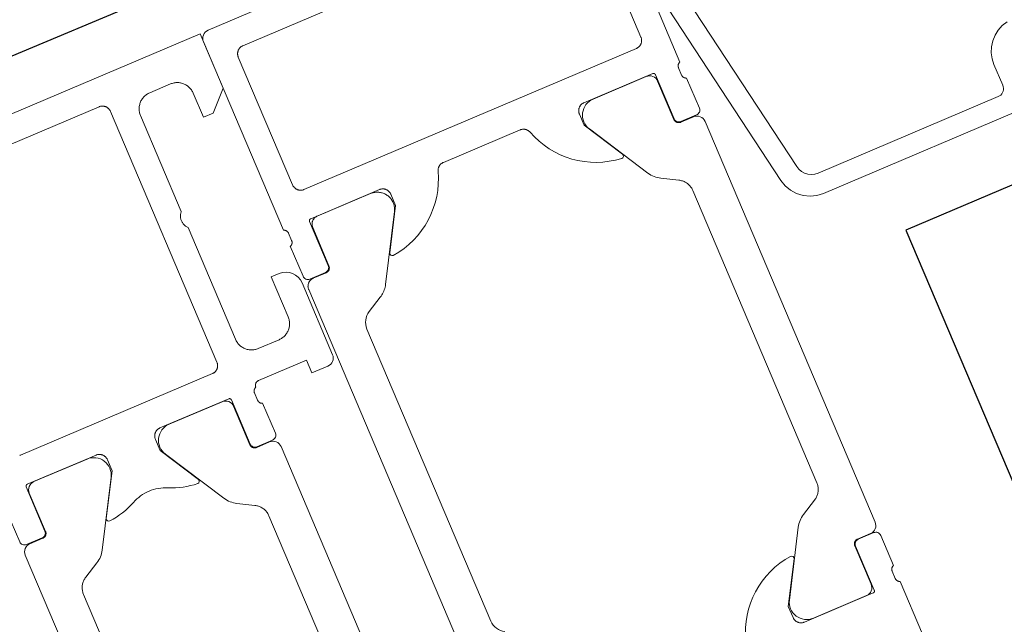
# Model space of a CAD drawing. Header units: metres. Extents: x 63115 to 703450, y -261936 to -53969.
# Tile 98 of 256: x 164927 to 164984, y -143805 to -143770. Entities that reach past the tile are written whole.
import ezdxf

# ---------------------------------------------------------------- set-up
doc = ezdxf.new("R2010")
doc.units = ezdxf.units.M
for name, color, linetype in [('_02Binnenwanden', 2, 'Continuous'), ('_03-PROJECTION', 1, 'Continuous'), ('LAYER98', 7, 'Continuous')]:
    doc.layers.add(name, color=color, linetype=linetype)

# ---------------------------------------------------------------- blocks, each defined once
blk = doc.blocks.new('*U164')
at = {"layer": '_03-PROJECTION'}
blk.add_lwpolyline([(82.85, 12.5), (103.443, 12.5), (103.443, 33.704), (82.85, 33.704)], close=True, dxfattribs=at)
at = {"layer": 'LAYER98', "color": 7, "linetype": 'Continuous', "lineweight": 9}
for points in [[(48.15, 57), (48.15, 55.5), (48.75, 55.5), (49.85, 56.6), (49.85, 60), (23.85, 60)], [(99.35, 60), (50.35, 60)], [(49.85, 59.5), (49.85, 47.7)], [(30.85, 58.4), (42.85, 58.4)], [(42.85, 58.4), (42.876, 58.399), (42.904, 58.397), (42.931, 58.393), (42.958, 58.388), (42.984, 58.382), (43.009, 58.374), (43.035, 58.365), (43.06, 58.354), (43.084, 58.342), (43.108, 58.328), (43.13, 58.314), (43.153, 58.298), (43.173, 58.281), (43.194, 58.263), (43.212, 58.244), (43.231, 58.224), (43.248, 58.203), (43.264, 58.181), (43.278, 58.158), (43.292, 58.134), (43.303, 58.11), (43.314, 58.085), (43.324, 58.06), (43.332, 58.034), (43.338, 58.008), (43.343, 57.981), (43.347, 57.954), (43.349, 57.927), (43.35, 57.9)], [(43.35, 57.9), (43.35, 42.2)], [(44.85, 57), (44.851, 57.055), (44.856, 57.109), (44.863, 57.162), (44.874, 57.215), (44.886, 57.268), (44.902, 57.32), (44.92, 57.371), (44.942, 57.42), (44.966, 57.469), (44.993, 57.516), (45.022, 57.562), (45.054, 57.606), (45.087, 57.648), (45.124, 57.688), (45.163, 57.726), (45.203, 57.763), (45.245, 57.797), (45.289, 57.828), (45.334, 57.857), (45.381, 57.884), (45.43, 57.908), (45.48, 57.929), (45.531, 57.948), (45.583, 57.964), (45.635, 57.977), (45.688, 57.987), (45.742, 57.995), (45.795, 57.999), (45.85, 58)], [(45.85, 58), (47.15, 58)], [(47.15, 58), (47.204, 57.999), (47.258, 57.995), (47.312, 57.987), (47.365, 57.977), (47.417, 57.964), (47.469, 57.948), (47.52, 57.929), (47.57, 57.908), (47.619, 57.884), (47.666, 57.857), (47.711, 57.828), (47.755, 57.797), (47.797, 57.763), (47.837, 57.726), (47.875, 57.688), (47.912, 57.648), (47.946, 57.606), (47.978, 57.562), (48.006, 57.516), (48.034, 57.469), (48.057, 57.42), (48.079, 57.371), (48.097, 57.32), (48.114, 57.268), (48.126, 57.215), (48.136, 57.162), (48.144, 57.109), (48.148, 57.055), (48.15, 57)], [(51.35, 57.9), (51.351, 57.927), (51.353, 57.954), (51.357, 57.981), (51.362, 58.007), (51.369, 58.034), (51.376, 58.06), (51.385, 58.085), (51.396, 58.11), (51.409, 58.134), (51.421, 58.158), (51.436, 58.18), (51.453, 58.202), (51.469, 58.224), (51.487, 58.244), (51.506, 58.263), (51.527, 58.281), (51.547, 58.298), (51.57, 58.314), (51.592, 58.328), (51.616, 58.342), (51.64, 58.354), (51.666, 58.365), (51.691, 58.374), (51.716, 58.382), (51.743, 58.388), (51.769, 58.393), (51.796, 58.397), (51.823, 58.399), (51.85, 58.4)], [(51.35, 49.9), (51.35, 57.9)], [(51.85, 58.4), (72.65, 58.4)], [(73.15, 57.9), (73.15, 49.9)], [(44.85, 51), (44.85, 57)], [(92.903, 42.47), (92.566, 42.38), (92.25, 42.232), (91.964, 42.032), (91.717, 41.786), (91.517, 41.5), (91.371, 41.184), (91.28, 40.847), (91.25, 40.5), (91.25, 39.2), (91.243, 39.113), (91.22, 39.029), (91.183, 38.95), (91.133, 38.879), (91.072, 38.817), (91, 38.767), (90.92, 38.73), (90.836, 38.708), (90.75, 38.7), (79.479, 38.7), (79.281, 38.72), (79.091, 38.778), (78.917, 38.873), (78.764, 39), (78.64, 39.155), (78.549, 39.332), (78.495, 39.522), (75.56, 55.782)], [(74.38, 55.563), (77.342, 39.145), (77.452, 38.763), (77.633, 38.41), (77.882, 38.1), (78.187, 37.846), (78.536, 37.656), (78.916, 37.54), (79.31, 37.5), (93.05, 37.5)], [(44.85, 50), (44.824, 50.029), (44.798, 50.06), (44.776, 50.092), (44.754, 50.125), (44.735, 50.159), (44.717, 50.195), (44.702, 50.231), (44.688, 50.268), (44.676, 50.305), (44.667, 50.344), (44.66, 50.382), (44.654, 50.421), (44.651, 50.461), (44.65, 50.5), (44.651, 50.539), (44.654, 50.579), (44.66, 50.618), (44.667, 50.656), (44.676, 50.695), (44.688, 50.732), (44.702, 50.769), (44.717, 50.805), (44.735, 50.841), (44.754, 50.875), (44.776, 50.908), (44.798, 50.94), (44.824, 50.971), (44.85, 51)], [(74.65, 47.7), (74.65, 51)], [(44.85, 43), (44.85, 50)], [(51.85, 49.4), (51.823, 49.401), (51.796, 49.403), (51.769, 49.406), (51.743, 49.412), (51.716, 49.418), (51.691, 49.426), (51.666, 49.435), (51.64, 49.446), (51.616, 49.458), (51.592, 49.471), (51.57, 49.486), (51.547, 49.502), (51.527, 49.519), (51.506, 49.537), (51.487, 49.556), (51.469, 49.576), (51.453, 49.597), (51.436, 49.619), (51.421, 49.642), (51.409, 49.666), (51.396, 49.69), (51.385, 49.715), (51.376, 49.74), (51.369, 49.766), (51.362, 49.792), (51.357, 49.819), (51.353, 49.846), (51.351, 49.873), (51.35, 49.9)], [(72.65, 49.4), (51.85, 49.4)], [(73.15, 49.9), (73.15, 49.873), (73.147, 49.846), (73.144, 49.819), (73.138, 49.792), (73.132, 49.766), (73.125, 49.74), (73.115, 49.715), (73.104, 49.69), (73.092, 49.666), (73.079, 49.642), (73.064, 49.619), (73.048, 49.597), (73.032, 49.576), (73.013, 49.556), (72.994, 49.537), (72.974, 49.519), (72.953, 49.502), (72.931, 49.486), (72.908, 49.471), (72.884, 49.458), (72.86, 49.446), (72.835, 49.435), (72.81, 49.426), (72.784, 49.418), (72.757, 49.412), (72.731, 49.406), (72.705, 49.403), (72.677, 49.401), (72.65, 49.4)], [(49.85, 47.7), (49.865, 47.695), (49.878, 47.69), (49.893, 47.684), (49.906, 47.677), (49.919, 47.669), (49.932, 47.661), (49.944, 47.652), (49.956, 47.642), (49.966, 47.632), (49.977, 47.621), (49.987, 47.609), (49.997, 47.597), (50.005, 47.585), (50.013, 47.572), (50.02, 47.559), (50.027, 47.545), (50.033, 47.531), (50.038, 47.517), (50.042, 47.502), (50.044, 47.487), (50.047, 47.472), (50.049, 47.457), (50.05, 47.442), (50.05, 47.427)], [(51.43, 47.58), (51.43, 47.587), (51.431, 47.593), (51.432, 47.6), (51.433, 47.606), (51.434, 47.612), (51.436, 47.619), (51.439, 47.625), (51.441, 47.631), (51.444, 47.636), (51.448, 47.642), (51.451, 47.648), (51.455, 47.653), (51.458, 47.658), (51.463, 47.663), (51.467, 47.667), (51.472, 47.672), (51.477, 47.676), (51.483, 47.68), (51.488, 47.683), (51.494, 47.686), (51.5, 47.689), (51.505, 47.692), (51.512, 47.694), (51.518, 47.696), (51.524, 47.698), (51.531, 47.699), (51.538, 47.699), (51.543, 47.7), (51.55, 47.7)], [(51.459, 47.19), (51.46, 47.217), (51.462, 47.244), (51.466, 47.271), (51.471, 47.297), (51.478, 47.324), (51.486, 47.35), (51.496, 47.375), (51.506, 47.4), (51.518, 47.424), (51.532, 47.448), (51.546, 47.47), (51.562, 47.493), (51.579, 47.514), (51.597, 47.534), (51.616, 47.553), (51.636, 47.571), (51.658, 47.588), (51.679, 47.604), (51.702, 47.618), (51.726, 47.632), (51.75, 47.644), (51.775, 47.655), (51.8, 47.664), (51.826, 47.672), (51.852, 47.678), (51.879, 47.683), (51.906, 47.687), (51.933, 47.689), (51.959, 47.69)], [(51.55, 47.7), (55.85, 47.7)], [(51.959, 47.69), (55.287, 47.69)], [(55.287, 47.69), (55.34, 47.688), (55.394, 47.684), (55.448, 47.677), (55.5, 47.667), (55.552, 47.654), (55.604, 47.638), (55.654, 47.62), (55.704, 47.599), (55.751, 47.575), (55.798, 47.549), (55.844, 47.521), (55.887, 47.49), (55.929, 47.456), (55.97, 47.42), (56.008, 47.383), (56.044, 47.343), (56.079, 47.302), (56.11, 47.258), (56.139, 47.213), (56.166, 47.167), (56.19, 47.119), (56.212, 47.07), (56.231, 47.019), (56.248, 46.968), (56.261, 46.916), (56.272, 46.864), (56.28, 46.811), (56.285, 46.757), (56.287, 46.703), (56.286, 46.65), (56.283, 46.596), (56.276, 46.543), (56.267, 46.49), (56.254, 46.438), (56.24, 46.386), (56.222, 46.335), (56.202, 46.286), (56.178, 46.237), (56.153, 46.19)], [(55.85, 47.7), (55.877, 47.699), (55.904, 47.697), (55.931, 47.694), (55.958, 47.688), (55.984, 47.682), (56.009, 47.674), (56.036, 47.665), (56.06, 47.654), (56.084, 47.642), (56.108, 47.629), (56.13, 47.614), (56.153, 47.598), (56.173, 47.581), (56.194, 47.563), (56.213, 47.544), (56.231, 47.524), (56.249, 47.503), (56.264, 47.481), (56.279, 47.458), (56.292, 47.434), (56.304, 47.41), (56.315, 47.385), (56.324, 47.36), (56.332, 47.334), (56.338, 47.308), (56.343, 47.281), (56.347, 47.254), (56.349, 47.227), (56.35, 47.2)], [(59.374, 47.352), (59.383, 47.378), (59.393, 47.404), (59.405, 47.428), (59.418, 47.452), (59.433, 47.476), (59.449, 47.498), (59.465, 47.52), (59.484, 47.54), (59.502, 47.56), (59.523, 47.578), (59.544, 47.595), (59.566, 47.612), (59.589, 47.627), (59.613, 47.64), (59.637, 47.653), (59.663, 47.664), (59.688, 47.673), (59.714, 47.681), (59.742, 47.688), (59.768, 47.693), (59.795, 47.697), (59.823, 47.699), (59.85, 47.7)], [(59.85, 47.7), (64.65, 47.7)], [(64.65, 47.7), (64.677, 47.699), (64.705, 47.697), (64.732, 47.693), (64.759, 47.688), (64.786, 47.681), (64.812, 47.673), (64.837, 47.664), (64.863, 47.653), (64.887, 47.64), (64.911, 47.627), (64.934, 47.612), (64.956, 47.595), (64.977, 47.578), (64.998, 47.56), (65.016, 47.54), (65.035, 47.52), (65.051, 47.498), (65.067, 47.476), (65.082, 47.452), (65.095, 47.428), (65.107, 47.404), (65.118, 47.378), (65.126, 47.352)], [(68.15, 47.2), (68.151, 47.227), (68.153, 47.254), (68.157, 47.281), (68.162, 47.307), (68.168, 47.333), (68.176, 47.359), (68.186, 47.385), (68.197, 47.41), (68.208, 47.434), (68.222, 47.458), (68.236, 47.48), (68.252, 47.502), (68.269, 47.523), (68.288, 47.543), (68.306, 47.563), (68.327, 47.581), (68.347, 47.598), (68.37, 47.614), (68.392, 47.628), (68.416, 47.641), (68.44, 47.653), (68.465, 47.664), (68.491, 47.674), (68.516, 47.681), (68.542, 47.688), (68.569, 47.693), (68.596, 47.697), (68.624, 47.699), (68.65, 47.7)], [(68.65, 47.7), (72.951, 47.7)], [(72.54, 47.69), (69.212, 47.69)], [(72.951, 47.7), (72.957, 47.699), (72.963, 47.699), (72.969, 47.698), (72.976, 47.697), (72.982, 47.695), (72.989, 47.693), (72.995, 47.691), (73, 47.688), (73.006, 47.686), (73.012, 47.682), (73.018, 47.679), (73.023, 47.675), (73.028, 47.671), (73.033, 47.667), (73.038, 47.662), (73.042, 47.657), (73.045, 47.652), (73.049, 47.647), (73.053, 47.642), (73.056, 47.636), (73.059, 47.63), (73.062, 47.624), (73.064, 47.618), (73.066, 47.612), (73.068, 47.605), (73.069, 47.599), (73.07, 47.593), (73.07, 47.586), (73.07, 47.58)], [(74.451, 47.427), (74.451, 47.442), (74.452, 47.457), (74.453, 47.472), (74.456, 47.487), (74.458, 47.502), (74.463, 47.516), (74.468, 47.531), (74.474, 47.545), (74.48, 47.558), (74.488, 47.572), (74.496, 47.585), (74.504, 47.597), (74.513, 47.609), (74.523, 47.621), (74.534, 47.632), (74.544, 47.642), (74.556, 47.652), (74.569, 47.661), (74.582, 47.669), (74.594, 47.677), (74.608, 47.684), (74.622, 47.69), (74.636, 47.695), (74.65, 47.7)], [(50.05, 47.427), (50.05, 46.973)], [(51.43, 44.82), (51.43, 47.58)], [(51.46, 44.79), (51.459, 47.19)], [(56.35, 47.2), (56.35, 46.5), (54.968, 44.107)], [(69.532, 44.107), (68.15, 46.5), (68.15, 47.2)], [(73.04, 44.79), (73.04, 47.19)], [(73.07, 47.58), (73.07, 44.82)], [(74.451, 46.973), (74.451, 47.427)], [(50.05, 46.973), (50.05, 46.958), (50.049, 46.943), (50.047, 46.928), (50.044, 46.913), (50.042, 46.898), (50.038, 46.884), (50.033, 46.869), (50.027, 46.855), (50.02, 46.842), (50.013, 46.828), (50.005, 46.815), (49.997, 46.803), (49.987, 46.791), (49.977, 46.78), (49.966, 46.769), (49.956, 46.758), (49.944, 46.749), (49.932, 46.74), (49.919, 46.731), (49.906, 46.723), (49.892, 46.717), (49.878, 46.71), (49.865, 46.705), (49.85, 46.7)], [(49.85, 46.7), (49.85, 44.82)], [(74.65, 46.7), (74.636, 46.705), (74.622, 46.71), (74.608, 46.716), (74.594, 46.723), (74.582, 46.731), (74.569, 46.739), (74.556, 46.748), (74.544, 46.758), (74.534, 46.768), (74.523, 46.779), (74.513, 46.791), (74.504, 46.803), (74.496, 46.815), (74.488, 46.828), (74.48, 46.841), (74.474, 46.855), (74.468, 46.869), (74.463, 46.884), (74.458, 46.898), (74.456, 46.913), (74.453, 46.928), (74.452, 46.943), (74.451, 46.958), (74.451, 46.973)], [(74.65, 44.82), (74.65, 46.7)], [(56.153, 46.19), (54.039, 42.529)], [(68.347, 46.19), (70.46, 42.529)], [(48.65, 45.5), (48.15, 45.5), (48.15, 43)], [(49.65, 40), (49.65, 44.5)], [(49.85, 43.99), (49.85, 44.017), (49.853, 44.044), (49.856, 44.071), (49.862, 44.097), (49.868, 44.124), (49.876, 44.15), (49.885, 44.175), (49.896, 44.2), (49.908, 44.224), (49.921, 44.248), (49.936, 44.271), (49.952, 44.292), (49.969, 44.314), (49.987, 44.334), (50.006, 44.353), (50.026, 44.371), (50.047, 44.388), (50.069, 44.404), (50.092, 44.418), (50.116, 44.432), (50.14, 44.444), (50.165, 44.455), (50.19, 44.464), (50.216, 44.472), (50.243, 44.478), (50.269, 44.483), (50.295, 44.487), (50.323, 44.489), (50.35, 44.49)], [(50.15, 44.52), (51.13, 44.52)], [(50.35, 44.49), (51.161, 44.49)], [(73.339, 44.49), (73.324, 44.49), (73.307, 44.492), (73.291, 44.494), (73.275, 44.497), (73.259, 44.501), (73.244, 44.506), (73.228, 44.511), (73.213, 44.518), (73.199, 44.525), (73.185, 44.533), (73.171, 44.542), (73.158, 44.551), (73.145, 44.561), (73.133, 44.572), (73.122, 44.584), (73.111, 44.596), (73.101, 44.608), (73.091, 44.622), (73.083, 44.635), (73.075, 44.649), (73.067, 44.664), (73.061, 44.679), (73.055, 44.694), (73.05, 44.71), (73.046, 44.726), (73.043, 44.741), (73.042, 44.758), (73.04, 44.774), (73.04, 44.79)], [(74.15, 44.49), (73.339, 44.49)], [(73.371, 44.52), (74.35, 44.52)], [(49.85, 18.91), (49.85, 43.99)], [(74.65, 18.91), (74.65, 43.99)], [(45.85, 42), (45.795, 42.001), (45.742, 42.006), (45.688, 42.013), (45.635, 42.023), (45.583, 42.036), (45.531, 42.052), (45.48, 42.071), (45.43, 42.093), (45.381, 42.116), (45.334, 42.143), (45.289, 42.172), (45.245, 42.204), (45.203, 42.238), (45.163, 42.274), (45.124, 42.312), (45.087, 42.353), (45.054, 42.395), (45.022, 42.439), (44.993, 42.484), (44.966, 42.531), (44.942, 42.58), (44.92, 42.63), (44.902, 42.681), (44.886, 42.732), (44.874, 42.785), (44.863, 42.838), (44.856, 42.892), (44.851, 42.946), (44.85, 43)], [(48.15, 43), (48.148, 42.946), (48.144, 42.892), (48.136, 42.838), (48.126, 42.785), (48.114, 42.732), (48.097, 42.681), (48.079, 42.63), (48.057, 42.58), (48.034, 42.531), (48.006, 42.484), (47.978, 42.439), (47.946, 42.395), (47.912, 42.353), (47.875, 42.312), (47.837, 42.274), (47.797, 42.238), (47.755, 42.204), (47.711, 42.172), (47.666, 42.143), (47.619, 42.116), (47.57, 42.093), (47.52, 42.071), (47.469, 42.052), (47.417, 42.036), (47.365, 42.023), (47.312, 42.013), (47.258, 42.006), (47.204, 42.001), (47.15, 42)], [(30.85, 41.7), (30.823, 41.701), (30.795, 41.703)], [(43.35, 42.2), (43.349, 42.173), (43.347, 42.146), (43.343, 42.119), (43.338, 42.093), (43.332, 42.066), (43.324, 42.04), (43.314, 42.015), (43.303, 41.99), (43.292, 41.966), (43.278, 41.942), (43.264, 41.919), (43.248, 41.897), (43.231, 41.876), (43.212, 41.856), (43.194, 41.837), (43.173, 41.819), (43.153, 41.802), (43.13, 41.786), (43.108, 41.771), (43.084, 41.758), (43.06, 41.746), (43.035, 41.736), (43.009, 41.726), (42.984, 41.718), (42.958, 41.712), (42.931, 41.707), (42.904, 41.703), (42.876, 41.701), (42.85, 41.7)], [(47.15, 42), (45.85, 42)], [(53.474, 41.97), (52.56, 41.458)], [(54.039, 42.529), (53.997, 42.46), (53.952, 42.394), (53.902, 42.33), (53.85, 42.27), (53.794, 42.211), (53.736, 42.156), (53.674, 42.105), (53.61, 42.056), (53.543, 42.012), (53.474, 41.97)], [(71.026, 41.97), (71.939, 41.458)], [(42.85, 41.7), (30.85, 41.7)], [(71.939, 41.458), (71.985, 41.43), (72.029, 41.401), (72.071, 41.369), (72.112, 41.335), (72.151, 41.299), (72.187, 41.261), (72.222, 41.221), (72.254, 41.179), (72.285, 41.136), (72.313, 41.091), (72.338, 41.044), (72.362, 40.997), (72.382, 40.948), (72.4, 40.898), (72.415, 40.847), (72.427, 40.796), (72.437, 40.744), (72.444, 40.691), (72.449, 40.638), (72.45, 40.586)], [(44.85, 40), (44.85, 40.016), (44.851, 40.032), (44.854, 40.048), (44.857, 40.064), (44.861, 40.08), (44.866, 40.096), (44.871, 40.111), (44.877, 40.126), (44.884, 40.14), (44.893, 40.155), (44.902, 40.168), (44.911, 40.181), (44.921, 40.194), (44.932, 40.206), (44.944, 40.218), (44.956, 40.229), (44.968, 40.239), (44.982, 40.248), (44.996, 40.257), (45.009, 40.265), (45.024, 40.272), (45.039, 40.279), (45.054, 40.284), (45.07, 40.289), (45.085, 40.293), (45.101, 40.296), (45.118, 40.298), (45.133, 40.3), (45.15, 40.3)], [(45.15, 40.3), (48.15, 40.3), (48.15, 39.5), (49.15, 39.5)], [(52.05, 40.586), (52.05, 22.314)], [(72.45, 40.586), (72.45, 22.314)], [(30.43, 39.88), (30.43, 39.886), (30.43, 39.893), (30.431, 39.899), (30.433, 39.906), (30.434, 39.912), (30.436, 39.918), (30.438, 39.924), (30.441, 39.93), (30.444, 39.936), (30.447, 39.942), (30.451, 39.947), (30.455, 39.953), (30.458, 39.958), (30.462, 39.962), (30.467, 39.967), (30.472, 39.971), (30.477, 39.976), (30.483, 39.979), (30.488, 39.983), (30.494, 39.986), (30.5, 39.989), (30.505, 39.991), (30.511, 39.994), (30.518, 39.996), (30.524, 39.997), (30.531, 39.998), (30.537, 39.999), (30.543, 40), (30.55, 40)], [(30.43, 37.12), (30.43, 39.88)], [(30.55, 40), (34.85, 40)], [(34.286, 39.99), (30.958, 39.99)], [(34.85, 40), (34.876, 39.999), (34.904, 39.997), (34.931, 39.993), (34.958, 39.988), (34.984, 39.982), (35.009, 39.974), (35.035, 39.964), (35.06, 39.954), (35.084, 39.942), (35.108, 39.928), (35.13, 39.914), (35.153, 39.898), (35.173, 39.881), (35.194, 39.863), (35.212, 39.844), (35.231, 39.824), (35.248, 39.802), (35.264, 39.781), (35.278, 39.758), (35.292, 39.734), (35.303, 39.71), (35.314, 39.685), (35.324, 39.66), (35.332, 39.634), (35.338, 39.607), (35.343, 39.581), (35.347, 39.554), (35.349, 39.527), (35.35, 39.5)], [(38.35, 39.5), (38.351, 39.527), (38.353, 39.554), (38.357, 39.581), (38.362, 39.607), (38.368, 39.634), (38.376, 39.66), (38.385, 39.685), (38.396, 39.71), (38.408, 39.734), (38.421, 39.758), (38.436, 39.781), (38.452, 39.802), (38.469, 39.824), (38.487, 39.844), (38.506, 39.863), (38.526, 39.881), (38.547, 39.898), (38.569, 39.914), (38.592, 39.928), (38.616, 39.942), (38.64, 39.954), (38.665, 39.965), (38.69, 39.974), (38.716, 39.982), (38.743, 39.988), (38.769, 39.993), (38.795, 39.997), (38.823, 39.999), (38.85, 40)], [(38.85, 40), (43.15, 40)], [(42.741, 39.99), (39.414, 39.99)], [(43.15, 40), (43.157, 40), (43.163, 39.999), (43.169, 39.998), (43.175, 39.997), (43.182, 39.996), (43.188, 39.994), (43.194, 39.991), (43.2, 39.989), (43.206, 39.986), (43.211, 39.983), (43.217, 39.979), (43.222, 39.976), (43.227, 39.971), (43.232, 39.967), (43.237, 39.962), (43.242, 39.958), (43.246, 39.953), (43.25, 39.947), (43.252, 39.942), (43.255, 39.936), (43.258, 39.93), (43.261, 39.924), (43.263, 39.918), (43.265, 39.912), (43.267, 39.906), (43.268, 39.899), (43.269, 39.893), (43.27, 39.886), (43.27, 39.88)], [(43.27, 39.88), (43.27, 37.12)], [(44.65, 39.727), (44.65, 39.742), (44.651, 39.757), (44.653, 39.772), (44.655, 39.787), (44.659, 39.802), (44.663, 39.816), (44.667, 39.831), (44.673, 39.845), (44.68, 39.858), (44.687, 39.872), (44.695, 39.885), (44.704, 39.897), (44.712, 39.909), (44.723, 39.92), (44.733, 39.931), (44.745, 39.942), (44.756, 39.951), (44.768, 39.96), (44.781, 39.969), (44.793, 39.977), (44.807, 39.983), (44.821, 39.99), (44.835, 39.995), (44.85, 40)], [(44.65, 39.273), (44.65, 39.727)], [(30.459, 39.49), (30.459, 37.09)], [(35.35, 39.5), (35.35, 38.8), (33.971, 36.412)], [(39.728, 36.412), (38.35, 38.8), (38.35, 39.5)], [(43.241, 37.09), (43.241, 39.49)], [(44.85, 39), (44.835, 39.004), (44.821, 39.01), (44.807, 39.016), (44.793, 39.023), (44.781, 39.031), (44.768, 39.039), (44.756, 39.048), (44.745, 39.058), (44.733, 39.068), (44.723, 39.079), (44.712, 39.091), (44.704, 39.103), (44.695, 39.115), (44.687, 39.128), (44.68, 39.141), (44.673, 39.155), (44.667, 39.169), (44.663, 39.183), (44.659, 39.198), (44.655, 39.213), (44.653, 39.228), (44.651, 39.243), (44.65, 39.258), (44.65, 39.273)], [(28.85, 39), (28.85, 37.12)], [(44.85, 37.12), (44.85, 39)], [(33.039, 34.829), (35.152, 38.49)], [(38.547, 38.49), (40.662, 34.829)], [(30.459, 37.09), (30.459, 37.074), (30.458, 37.058), (30.456, 37.042), (30.453, 37.026), (30.449, 37.01), (30.444, 36.994), (30.438, 36.979), (30.432, 36.964), (30.424, 36.95), (30.417, 36.936), (30.408, 36.922), (30.398, 36.909), (30.388, 36.896), (30.377, 36.884), (30.366, 36.872), (30.354, 36.862), (30.341, 36.851), (30.328, 36.842), (30.314, 36.833), (30.3, 36.825), (30.286, 36.818), (30.27, 36.812), (30.255, 36.806), (30.24, 36.801), (30.224, 36.797), (30.208, 36.794), (30.192, 36.792), (30.175, 36.791), (30.16, 36.79)], [(35.771, 36.647), (35.898, 36.704), (36.029, 36.754), (36.162, 36.796), (36.296, 36.831), (36.433, 36.857), (36.572, 36.877), (36.71, 36.889), (36.85, 36.892), (36.989, 36.889), (37.128, 36.877), (37.266, 36.857), (37.403, 36.831), (37.539, 36.796), (37.671, 36.754), (37.801, 36.704), (37.929, 36.647)], [(43.541, 36.79), (43.524, 36.791), (43.507, 36.792), (43.492, 36.794), (43.476, 36.797), (43.46, 36.801), (43.445, 36.806), (43.429, 36.812), (43.415, 36.818), (43.4, 36.825), (43.385, 36.833), (43.372, 36.842), (43.359, 36.851), (43.346, 36.862), (43.333, 36.872), (43.323, 36.884), (43.312, 36.896), (43.301, 36.909), (43.292, 36.922), (43.283, 36.936), (43.275, 36.95), (43.268, 36.964), (43.261, 36.979), (43.256, 36.994), (43.251, 37.01), (43.248, 37.026), (43.245, 37.042), (43.242, 37.058), (43.241, 37.074), (43.241, 37.09)], [(29.15, 36.82), (30.129, 36.82)], [(30.16, 36.79), (29.35, 36.79)], [(44.35, 36.79), (43.541, 36.79)], [(43.57, 36.82), (44.549, 36.82)], [(28.85, 36.29), (28.85, 20.25), (24.55, 20.25)], [(49.15, 20.25), (44.85, 20.25), (44.85, 36.29)], [(31.56, 33.758), (32.473, 34.271)], [(41.226, 34.271), (42.14, 33.758)], [(31.049, 32.886), (31.05, 32.939), (31.055, 32.991), (31.062, 33.044), (31.072, 33.096), (31.084, 33.147), (31.099, 33.198), (31.118, 33.248), (31.137, 33.297), (31.161, 33.344), (31.186, 33.391), (31.214, 33.436), (31.245, 33.479), (31.277, 33.521), (31.312, 33.561), (31.348, 33.599), (31.387, 33.635), (31.428, 33.669), (31.47, 33.701), (31.514, 33.73), (31.56, 33.758)], [(42.14, 33.758), (42.185, 33.73), (42.229, 33.701), (42.272, 33.669), (42.312, 33.635), (42.351, 33.599), (42.388, 33.561), (42.422, 33.521), (42.456, 33.479), (42.486, 33.436), (42.513, 33.391), (42.539, 33.344), (42.562, 33.297), (42.583, 33.248), (42.6, 33.198), (42.616, 33.147), (42.628, 33.096), (42.638, 33.044), (42.645, 32.991), (42.649, 32.939), (42.651, 32.886)], [(31.05, 14.615), (31.049, 32.886)], [(42.651, 32.886), (42.65, 14.615)], [(72.45, 22.314), (72.449, 22.261), (72.444, 22.209), (72.437, 22.156), (72.427, 22.104), (72.415, 22.053), (72.4, 22.002), (72.382, 21.952), (72.362, 21.903), (72.338, 21.855), (72.313, 21.809), (72.285, 21.764), (72.254, 21.721), (72.222, 21.679), (72.187, 21.639), (72.151, 21.601), (72.112, 21.565), (72.071, 21.531), (72.029, 21.499), (71.985, 21.469), (71.939, 21.442)], [(71.939, 21.442), (71.026, 20.929)], [(70.46, 20.372), (68.347, 16.71)], [(68.15, 15.7), (68.15, 16.4), (69.532, 18.793)], [(73.04, 18.11), (73.04, 18.126), (73.042, 18.142), (73.043, 18.158), (73.046, 18.175), (73.05, 18.19), (73.055, 18.206), (73.061, 18.221), (73.067, 18.236), (73.075, 18.25), (73.083, 18.265), (73.091, 18.278), (73.101, 18.292), (73.111, 18.304), (73.122, 18.316), (73.133, 18.328), (73.145, 18.339), (73.158, 18.349), (73.171, 18.358), (73.185, 18.367), (73.199, 18.375), (73.213, 18.382), (73.228, 18.389), (73.244, 18.394), (73.259, 18.399), (73.275, 18.403), (73.291, 18.406), (73.307, 18.408), (73.324, 18.41), (73.339, 18.41)], [(73.339, 18.41), (74.15, 18.41)], [(74.35, 18.38), (73.37, 18.38)], [(73.04, 15.71), (73.04, 18.11)], [(73.07, 18.08), (73.07, 15.32)], [(74.65, 16.2), (74.65, 18.08)], [(74.45, 15.927), (74.45, 15.942), (74.451, 15.957), (74.453, 15.972), (74.456, 15.987), (74.458, 16.002), (74.462, 16.016), (74.467, 16.031), (74.473, 16.045), (74.48, 16.059), (74.487, 16.072), (74.495, 16.085), (74.503, 16.097), (74.513, 16.109), (74.523, 16.121), (74.534, 16.132), (74.544, 16.142), (74.556, 16.152), (74.568, 16.161), (74.581, 16.169), (74.594, 16.177), (74.608, 16.184), (74.622, 16.19), (74.635, 16.195), (74.65, 16.2)], [(74.45, 15.473), (74.45, 15.927)], [(68.65, 15.2), (68.623, 15.201), (68.596, 15.203), (68.569, 15.207), (68.542, 15.212), (68.516, 15.218), (68.49, 15.226), (68.464, 15.236), (68.44, 15.246), (68.416, 15.258), (68.392, 15.271), (68.37, 15.286), (68.347, 15.302), (68.326, 15.319), (68.306, 15.337), (68.287, 15.356), (68.269, 15.376), (68.251, 15.397), (68.236, 15.419), (68.221, 15.442), (68.208, 15.466), (68.196, 15.49), (68.185, 15.515), (68.176, 15.54), (68.168, 15.566), (68.162, 15.593), (68.157, 15.619), (68.153, 15.646), (68.151, 15.673), (68.15, 15.7)], [(73.07, 15.32), (73.07, 15.313), (73.069, 15.307), (73.068, 15.301), (73.067, 15.294), (73.066, 15.288), (73.064, 15.282), (73.061, 15.276), (73.059, 15.27), (73.056, 15.264), (73.052, 15.258), (73.049, 15.253), (73.045, 15.247), (73.042, 15.242), (73.037, 15.238), (73.033, 15.233), (73.028, 15.229), (73.023, 15.224), (73.017, 15.221), (73.012, 15.217), (73.006, 15.214), (73, 15.211), (72.995, 15.208), (72.988, 15.206), (72.982, 15.204), (72.976, 15.203), (72.969, 15.202), (72.962, 15.201), (72.957, 15.2), (72.95, 15.2)], [(74.65, 15.2), (74.635, 15.205), (74.622, 15.21), (74.608, 15.216), (74.594, 15.223), (74.581, 15.231), (74.568, 15.239), (74.556, 15.248), (74.544, 15.258), (74.534, 15.268), (74.523, 15.279), (74.513, 15.291), (74.503, 15.303), (74.495, 15.315), (74.487, 15.328), (74.48, 15.342), (74.473, 15.355), (74.467, 15.369), (74.462, 15.384), (74.458, 15.398), (74.456, 15.413), (74.453, 15.428), (74.451, 15.443), (74.45, 15.458), (74.45, 15.473)], [(72.95, 15.2), (68.65, 15.2)], [(69.212, 15.21), (72.54, 15.21)], [(74.65, 11.906), (74.65, 15.2)]]:
    blk.add_lwpolyline(points, dxfattribs=at)
for points in [[(50.35, 60, 0.414568), (49.85, 59.5)], [(69.212, 47.69, 0.57735), (68.347, 46.19)], [(73.04, 47.19, 0.414254), (72.54, 47.69)], [(55.102, 43.901, 0.299183), (59.375, 47.352)], [(65.126, 47.352, 0.299214), (69.399, 43.9)], [(49.65, 44.5, 0.414188), (48.65, 45.5)], [(49.85, 44.82, 0.414214), (50.15, 44.52)], [(51.13, 44.52, 0.414214), (51.43, 44.82)], [(73.07, 44.82, 0.414214), (73.371, 44.52)], [(74.35, 44.52, 0.414214), (74.65, 44.82)], [(51.161, 44.49, 0.414254), (51.46, 44.79)], [(74.65, 43.99, 0.414214), (74.15, 44.49)], [(54.968, 44.107, 0.610538), (55.102, 43.901)], [(69.399, 43.9, 0.610538), (69.532, 44.107)], [(70.46, 42.529, 0.134733), (71.026, 41.97)], [(52.56, 41.458, 0.271196), (52.05, 40.586)], [(30.958, 39.99, 0.414254), (30.459, 39.49)], [(35.152, 38.49, 0.57735), (34.286, 39.99)], [(39.414, 39.99, 0.57735), (38.547, 38.49)], [(43.241, 39.49, 0.414254), (42.741, 39.99)], [(49.15, 39.5, 0.414232), (49.65, 40)], [(28.85, 37.12, 0.414214), (29.15, 36.82)], [(30.129, 36.82, 0.414214), (30.43, 37.12)], [(43.27, 37.12, 0.414214), (43.57, 36.82)], [(44.549, 36.82, 0.414214), (44.85, 37.12)], [(29.35, 36.79, 0.414201), (28.85, 36.29)], [(33.971, 36.412, 0.602017), (34.102, 36.204)], [(34.102, 36.204, 0.093543), (35.771, 36.648)], [(37.929, 36.647, 0.093543), (39.598, 36.204)], [(39.598, 36.204, 0.602017), (39.729, 36.412)], [(44.85, 36.29, 0.414201), (44.35, 36.79)], [(32.473, 34.271, 0.134733), (33.038, 34.829)], [(40.662, 34.829, 0.134733), (41.226, 34.271)], [(52.05, 22.314, 0.271196), (52.56, 21.443)], [(71.026, 20.929, 0.134733), (70.461, 20.371)], [(69.398, 18.999, 0.299201), (65.126, 15.548)], [(69.532, 18.793, 0.610538), (69.398, 18.999)], [(74.15, 18.41, 0.414214), (74.65, 18.91)], [(73.37, 18.38, 0.414214), (73.07, 18.08)], [(74.65, 18.08, 0.414214), (74.35, 18.38)], [(68.347, 16.71, 0.57735), (69.212, 15.21)], [(72.54, 15.21, 0.414254), (73.04, 15.71)]]:
    blk.add_lwpolyline(points, format="xyb", dxfattribs=at)
blk = doc.blocks.new('pui_02')
at = {"layer": '_03-PROJECTION'}
blk.add_lwpolyline([(3683.244, -2153.989), (2813.27, -2519.632), (1888.232, -2684.239), (1593.735, -2716.683), (0, -2821.903)], dxfattribs=at)
at = {"layer": '_03-PROJECTION', "rotation": 23}
blk.add_blockref('*U164', (2815.71, -2587.147), dxfattribs=at)

msp = doc.modelspace()

# ---------------------------------------------------------------- block references
at = {"layer": '_02Binnenwanden'}
msp.add_blockref('pui_02', (162099.369, -141258.61), dxfattribs=at)

doc.saveas('drawing.dxf')
